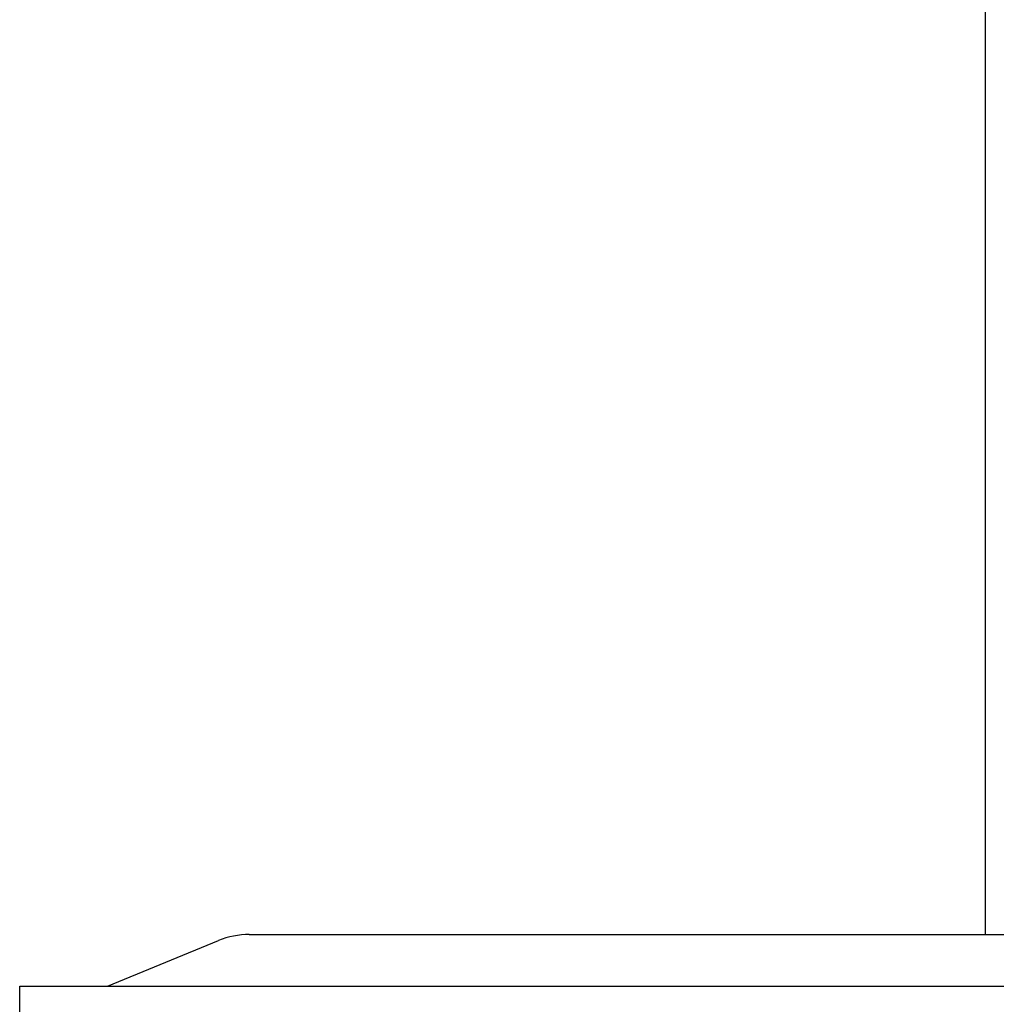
# Model space of a CAD drawing. Header units: millimetres. Extents: x 96940 to 101272, y 432237 to 434659.
# Tile 96 of 256: x 97678.59 to 97679.219, y 432614.517 to 432615.151. Entities that reach past the tile are written whole.
import ezdxf

# ---------------------------------------------------------------- set-up
doc = ezdxf.new("R2010")
doc.units = ezdxf.units.MM
doc.layers.add('citadis', color=7, linetype='Continuous')

msp = doc.modelspace()

# ---------------------------------------------------------------- linework, layer by layer
at = {"layer": 'citadis', "color": 7}
for p, q in [((97679.21128, 432615.9793), (97679.21128, 432614.56186)), ((97678.73783, 432614.56186), (97679.82636, 432614.56186)), ((97678.64655, 432614.52856), (97678.71804, 432614.55795)), ((97678.59009, 432614.52856), (97679.9637, 432614.52856)), ((97678.59009, 432614.30747), (97678.59009, 432614.52856))]:
    msp.add_line(p, q, dxfattribs=at)
msp.add_arc((97678.73783, 432614.50982), 0.05203, 90, 112.34747, dxfattribs=at)

doc.saveas('drawing.dxf')
